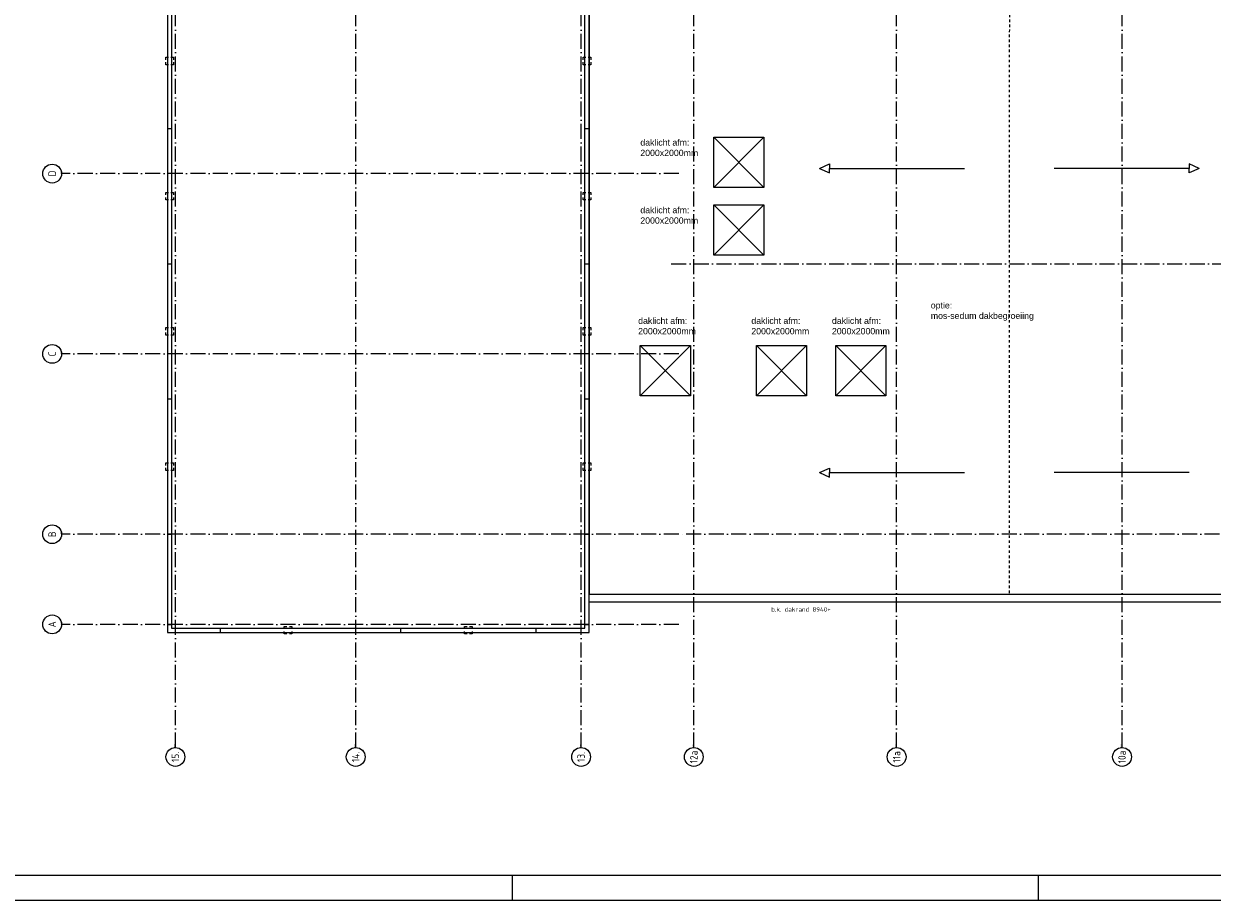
# Model space of a CAD drawing. Extents: x -4389 to 148511, y -40018 to 84100.
# Tile 2 of 28: x 23999 to 71454, y 0 to 35001. Entities that reach past the tile are written whole.
import ezdxf
from ezdxf.enums import TextEntityAlignment as Align

# ---------------------------------------------------------------- set-up
doc = ezdxf.new("R2010")
doc.units = 0
doc.header["$LTSCALE"] = 100
doc.linetypes.add('DASHDOT', pattern=[9, 6, -1.5, 0, -1.5])
doc.linetypes.add('HIDDEN', pattern=[2, 1, -1])
for name, color, linetype in [('00KAD025', 2, 'CONTINUOUS'), ('00KAD070', 5, 'CONTINUOUS'), ('AB$1A---_ATTRIB035', 3, 'CONTINUOUS'), ('AL$1A---_ALGEMEEN', 8, 'CONTINUOUS'), ('AT$1A---_TEKST018', 1, 'CONTINUOUS'), ('AT$1A---_TEKST025', 2, 'CONTINUOUS'), ('BL$4----', 7, 'CONTINUOUS')]:
    doc.layers.add(name, color=color, linetype=linetype)
doc.styles.get("Standard").update_dxf_attribs({"font": 'ISOCP'})

# ---------------------------------------------------------------- blocks, each defined once
blk = doc.blocks.new('A$C5B61664F')
at = {"layer": '00KAD025', "linetype": 'CONTINUOUS'}
for p, q in [((47900, 0), (47900, 1000)), ((68900, 0), (68900, 1000)), ((0, 0), (152900, 0))]:
    blk.add_line(p, q, dxfattribs=at)
at = {"layer": '00KAD070', "linetype": 'CONTINUOUS'}
blk.add_line((1000, 1000), (151900, 1000), dxfattribs=at)
blk = doc.blocks.new('1010')
at = {"layer": 'AL$1A---_ALGEMEEN', "color": 0, "linetype": 'CONTINUOUS'}
blk.add_circle((0, 750), 750, dxfattribs=at)
at = {"layer": 'AT$1A---_TEKST018', "linetype": 'CONTINUOUS'}
blk.add_text('1010', height=100, dxfattribs=at).set_placement((0, 0))
blk = doc.blocks.new('1011')
at = {"layer": 'AL$1A---_ALGEMEEN', "color": 0, "linetype": 'CONTINUOUS'}
blk.add_circle((-750, 0), 750, dxfattribs=at)
at = {"layer": 'AT$1A---_TEKST018', "linetype": 'CONTINUOUS'}
blk.add_text('1011', height=100, dxfattribs=at).set_placement((0, 0))

msp = doc.modelspace()

# ---------------------------------------------------------------- linework, layer by layer
at = {"layer": 'AL$1A---_ALGEMEEN', "color": 1, "linetype": 'DASHDOT'}
for p, q in [((50153, 29016.6), (25507.3, 29016.6)), ((50153, 21816.6), (25507.3, 21816.6)), ((50153, 11016.6), (25507.3, 11016.6))]:
    msp.add_line(p, q, dxfattribs=at)
for points in [[(30053, 6096.6), (30053, 82154)], [(37253, 6096.6), (37253, 82154)], [(46253, 6096.6), (46253, 63516.6)], [(50753, 6096.6), (50753, 47620)], [(58853, 6096.6), (58853, 47620)], [(67853, 6096.6), (67853, 47620)], [(49853, 25416.6), (78133.7, 25416.6)], [(100553, 14616.6), (50153, 14616.6), (25507.3, 14616.6)]]:
    msp.add_lwpolyline(points, dxfattribs=at)
at = {"layer": 'AL$1A---_ALGEMEEN', "linetype": 'CONTINUOUS'}
for points in [[(29733, 59936.3), (29733, 10696.6), (46572.7, 10696.6), (46572.7, 59936.3)], [(29898, 59771.3), (29898, 10861.6), (46407.7, 10861.6), (46407.7, 59771.3)], [(46572.7, 43256.5), (46572.7, 12216.5), (80133, 12216.5), (80133, 43256.5), (76043, 43256.5), (76043, 35966.5), (50663, 35966.5), (50663, 43256.5)], [(51553, 28466.5), (51553, 30466.5), (53553, 30466.5), (53553, 28466.5)], [(51553, 25766.5), (51553, 27766.5), (53553, 27766.5), (53553, 25766.5)], [(48617.3, 20146.4), (48617.3, 22146.4), (50617.3, 22146.4), (50617.3, 20146.4)], [(53251.1, 20146.4), (53251.1, 22146.4), (55251.1, 22146.4), (55251.1, 20146.4)], [(56418.1, 20146.4), (56418.1, 22146.4), (58418.1, 22146.4), (58418.1, 20146.4)]]:
    msp.add_lwpolyline(points, close=True, dxfattribs=at)
at = {"layer": 'AL$1A---_ALGEMEEN', "linetype": 'HIDDEN'}
msp.add_lwpolyline([(63353, 35966.5), (63342.9, 12216.5)], dxfattribs=at)
for points in [[(29975.3, 33366.5), (29675.3, 33366.5), (29675.3, 33666.5), (29975.3, 33666.5)], [(46640.2, 33366.5), (46340.2, 33366.5), (46340.2, 33666.5), (46640.2, 33666.5)], [(29975.3, 27966.5), (29675.3, 27966.5), (29675.3, 28266.5), (29975.3, 28266.5)], [(46640.2, 27966.5), (46340.2, 27966.5), (46340.2, 28266.5), (46640.2, 28266.5)], [(29975.3, 22566.5), (29675.3, 22566.5), (29675.3, 22866.5), (29975.3, 22866.5)], [(46640.2, 22566.5), (46340.2, 22566.5), (46340.2, 22866.5), (46640.2, 22866.5)], [(29975.3, 17166.5), (29675.3, 17166.5), (29675.3, 17466.5), (29975.3, 17466.5)], [(46640.2, 17166.5), (46340.2, 17166.5), (46340.2, 17466.5), (46640.2, 17466.5)], [(34403, 10634), (34403, 10934), (34703, 10934), (34703, 10634)], [(41603, 10634), (41603, 10934), (41903, 10934), (41903, 10634)]]:
    msp.add_lwpolyline(points, close=True, dxfattribs=at)
at = {"layer": 'AL$1A---_ALGEMEEN', "linetype": 'CONTINUOUS'}
for points in [[(29742.8, 30816.5), (29898, 30816.5)], [(46407.7, 30816.5), (46562.8, 30816.5)], [(51553, 30466.5), (53553, 28466.5)], [(53553, 30466.5), (51553, 28466.5)], [(55775.7, 29225.8), (56175.7, 29401.9), (56175.7, 29225.8)], [(55775.7, 29225.8), (56175.7, 29049.8), (56175.7, 29225.8)], [(56175.7, 29225.8), (61566.5, 29225.8)], [(70530.3, 29225.8), (65139.5, 29225.8)], [(70930.3, 29225.8), (70530.3, 29401.9), (70530.3, 29225.8)], [(70930.3, 29225.8), (70530.3, 29049.8), (70530.3, 29225.8)], [(51553, 27766.5), (53553, 25766.5)], [(53553, 27766.5), (51553, 25766.5)], [(29742.8, 25416.5), (29898, 25416.5)], [(46407.7, 25416.5), (46562.8, 25416.5)], [(48617.3, 22146.4), (50617.3, 20146.4)], [(48617.3, 20146.4), (50617.3, 22146.4)], [(53251.1, 22146.4), (55251.1, 20146.4)], [(53251.1, 20146.4), (55251.1, 22146.4)], [(56418.1, 20146.4), (58418.1, 22146.4)], [(58418.1, 20146.4), (56418.1, 22146.4)], [(29742.8, 20016.5), (29898, 20016.5)], [(46407.7, 20016.5), (46562.8, 20016.5)], [(55775.7, 17075.8), (56175.7, 17251.9), (56175.7, 17075.8)], [(55775.7, 17075.8), (56175.7, 16899.8), (56175.7, 17075.8)], [(56175.7, 17075.8), (61566.5, 17075.8)], [(70530.3, 17075.8), (65139.5, 17075.8)], [(29742.8, 14616.5), (29898, 14616.5)], [(46407.7, 14616.5), (46562.8, 14616.5)], [(46552.8, 12216.5), (80133, 12216.5)], [(46552.8, 11916.5), (80133, 11916.5)], [(29742.8, 11016.5), (29898, 11016.5)], [(46407.7, 11016.5), (46562.8, 11016.5)], [(31853, 10706.5), (31853, 10861.6)], [(37253, 10706.5), (37253, 10861.6)], [(39053, 10706.5), (39053, 10861.6)], [(44453, 10706.5), (44453, 10861.6)]]:
    msp.add_lwpolyline(points, dxfattribs=at)

# ---------------------------------------------------------------- block references
at = {"layer": 'AL$1A---_ALGEMEEN', "color": 1, "linetype": 'DASHDOT'}
ref = msp.add_blockref('1010', (25507.3, 29016.6), dxfattribs=dict(at, xscale=0.5, yscale=0.5, zscale=0.5, rotation=90))
ref.add_attrib('STR-NAAM', 'D', dxfattribs={"layer": 'AB$1A---_ATTRIB035', "linetype": 'CONTINUOUS', "height": 300, "rotation": 90}).set_placement((25132.3, 29016.6), align=Align.MIDDLE)
ref = msp.add_blockref('1010', (25507.3, 21816.6), dxfattribs=dict(at, xscale=0.5, yscale=0.5, zscale=0.5, rotation=90))
ref.add_attrib('STR-NAAM', 'C', dxfattribs={"layer": 'AB$1A---_ATTRIB035', "linetype": 'CONTINUOUS', "height": 300, "rotation": 90}).set_placement((25132.3, 21816.6), align=Align.MIDDLE)
ref = msp.add_blockref('1010', (25507.3, 14616.6), dxfattribs=dict(at, xscale=0.5, yscale=0.5, zscale=0.5, rotation=90))
ref.add_attrib('STR-NAAM', 'B', dxfattribs={"layer": 'AB$1A---_ATTRIB035', "linetype": 'CONTINUOUS', "height": 300, "rotation": 90}).set_placement((25132.3, 14616.6), align=Align.MIDDLE)
ref = msp.add_blockref('1010', (25507.3, 11016.6), dxfattribs=dict(at, xscale=0.5, yscale=0.5, zscale=0.5, rotation=90))
ref.add_attrib('STR-NAAM', 'A', dxfattribs={"layer": 'AB$1A---_ATTRIB035', "linetype": 'CONTINUOUS', "height": 300, "rotation": 90}).set_placement((25132.3, 11016.6), align=Align.MIDDLE)
ref = msp.add_blockref('1011', (30053, 6096.6), dxfattribs=dict(at, xscale=0.5, yscale=0.5, zscale=0.5, rotation=90))
ref.add_attrib('STR-NAAM', '15.', dxfattribs={"layer": 'AB$1A---_ATTRIB035', "linetype": 'CONTINUOUS', "height": 300, "rotation": 90}).set_placement((30053, 5721.6), align=Align.MIDDLE)
ref = msp.add_blockref('1011', (37253, 6096.6), dxfattribs=dict(at, xscale=0.5, yscale=0.5, zscale=0.5, rotation=90))
ref.add_attrib('STR-NAAM', '14.', dxfattribs={"layer": 'AB$1A---_ATTRIB035', "linetype": 'CONTINUOUS', "height": 300, "rotation": 90}).set_placement((37253, 5721.6), align=Align.MIDDLE)
ref = msp.add_blockref('1011', (46253, 6096.6), dxfattribs=dict(at, xscale=0.5, yscale=0.5, zscale=0.5, rotation=90))
ref.add_attrib('STR-NAAM', '13.', dxfattribs={"layer": 'AB$1A---_ATTRIB035', "linetype": 'CONTINUOUS', "height": 300, "rotation": 90}).set_placement((46253, 5721.6), align=Align.MIDDLE)
ref = msp.add_blockref('1011', (50753, 6096.6), dxfattribs=dict(at, xscale=0.5, yscale=0.5, zscale=0.5, rotation=90))
ref.add_attrib('STR-NAAM', '12a', dxfattribs={"layer": 'AB$1A---_ATTRIB035', "linetype": 'CONTINUOUS', "height": 300, "rotation": 90}).set_placement((50753, 5721.6), align=Align.MIDDLE)
ref = msp.add_blockref('1011', (58853, 6096.6), dxfattribs=dict(at, xscale=0.5, yscale=0.5, zscale=0.5, rotation=90))
ref.add_attrib('STR-NAAM', '11a', dxfattribs={"layer": 'AB$1A---_ATTRIB035', "linetype": 'CONTINUOUS', "height": 300, "rotation": 90}).set_placement((58853, 5721.6), align=Align.MIDDLE)
ref = msp.add_blockref('1011', (67853, 6096.6), dxfattribs=dict(at, xscale=0.5, yscale=0.5, zscale=0.5, rotation=90))
ref.add_attrib('STR-NAAM', '10a', dxfattribs={"layer": 'AB$1A---_ATTRIB035', "linetype": 'CONTINUOUS', "height": 300, "rotation": 90}).set_placement((67853, 5721.6), align=Align.MIDDLE)
at = {"layer": 'BL$4----'}
msp.add_blockref('A$C5B61664F', (-4388.6, 0), dxfattribs=at)

# ---------------------------------------------------------------- texts
at = {"layer": 'AT$1A---_TEKST018', "linetype": 'CONTINUOUS', "insert": (53844.5, 11703), "char_height": 180, "width": 3599.63, "attachment_point": 1}
msp.add_mtext('b.k. dakrand 8940+', dxfattribs=at)
at = {"layer": 'AT$1A---_TEKST025', "color": 8, "linetype": 'CONTINUOUS', "char_height": 250, "attachment_point": 1}
for s, insert, width in [('\\fArial|b0|i0|c0|p34;daklicht afm:\\P2000x2000mm', (48618.2, 30385.7), 6242), ('\\fArial|b0|i0|c0|p34;daklicht afm:\\P2000x2000mm', (48618.2, 27685.7), 6242), ('\\fArial|b0|i0|c0|p34;optie: \\Pmos-sedum dakbegroeiing', (60216.7, 23882.2), 6242.4), ('\\fArial|b0|i0|c0|p34;daklicht afm:\\P2000x2000mm', (48531.7, 23266.6), 6242), ('\\fArial|b0|i0|c0|p34;daklicht afm:\\P2000x2000mm', (53050.7, 23266.6), 6242), ('\\fArial|b0|i0|c0|p34;daklicht afm:\\P2000x2000mm', (56268.7, 23266.6), 6242)]:
    msp.add_mtext(s, dxfattribs=dict(at, insert=insert, width=width))

doc.saveas('drawing.dxf')
